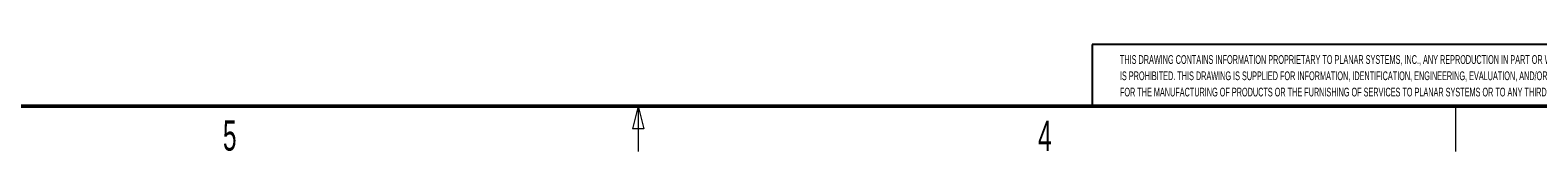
# Model space of a CAD drawing. Header units: millimetres. Extents: x 0 to 844, y -2 to 552.
# Tile 14 of 65: x 352 to 551, y 7 to 21. Entities that reach past the tile are written whole.
import ezdxf

# ---------------------------------------------------------------- set-up
doc = ezdxf.new("R2010")
doc.units = ezdxf.units.MM
doc.styles.add('SLDTEXTSTYLE0', font='TXT', dxfattribs={"width": 0.605})

# ---------------------------------------------------------------- blocks, each defined once
blk = doc.blocks.new('SW_NOTE_0')
at = {"color": 0, "linetype": 'Continuous', "lineweight": 0, "char_height": 1.15, "attachment_point": 1, "style": 'SLDTEXTSTYLE0'}
for s, insert in [('THIS DRAWING CONTAINS INFORMATION PROPRIETARY TO PLANAR SYSTEMS, INC., ANY REPRODUCTION IN PART OR WHOLE WITHOUT THE WRITTEN PERMISSION OF PLANAR SYSTEMS', (0, 1.48)), ('IS PROHIBITED. THIS DRAWING IS SUPPLIED FOR INFORMATION, IDENTIFICATION, ENGINEERING, EVALUATION, AND/OR INSPECTION PURPOSES ONLY AND MAY NOT BE USED AS BASIS', (0, -0.67)), ('FOR THE MANUFACTURING OF PRODUCTS OR THE FURNISHING OF SERVICES TO PLANAR SYSTEMS OR TO ANY THIRD PARTY UNLESS AUTHORIZED IN WRITING BY PLANAR SYSTEMS.', (0, -2.82))]:
    blk.add_mtext(s, dxfattribs=dict(at, insert=insert))

msp = doc.modelspace()

# ---------------------------------------------------------------- linework, layer by layer
at = {"color": 7, "linetype": 'Continuous', "lineweight": 25}
for p, q in [((491.795, 20.837), (491.795, 12.7)), ((641.35, 20.837), (491.795, 20.837))]:
    msp.add_line(p, q, dxfattribs=at)
at = {"color": 7, "linetype": 'Continuous', "lineweight": 50}
msp.add_line((25.4, 12.7), (838.2, 12.7), dxfattribs=at)
at = {"color": 7, "linetype": 'Continuous', "lineweight": 18}
for p, q in [((431.8, 12.7), (431.05, 9.7)), ((431.8, 12.7), (432.55, 9.7)), ((431.8, 12.7), (431.8, 6.7)), ((539.75, 12.7), (539.75, 6.7)), ((432.55, 9.7), (431.05, 9.7))]:
    msp.add_line(p, q, dxfattribs=at)

# ---------------------------------------------------------------- block references
at = {"color": 7, "linetype": 'Continuous', "lineweight": 0}
msp.add_blockref('SW_NOTE_0', (495.449, 17.947), dxfattribs=at)

# ---------------------------------------------------------------- texts
at = {"color": 7, "linetype": 'Continuous', "lineweight": 0, "char_height": 4, "attachment_point": 2, "style": 'SLDTEXTSTYLE0'}
for s, insert in [('5', (377.874, 10.816)), ('4', (485.531, 10.757))]:
    msp.add_mtext(s, dxfattribs=dict(at, insert=insert))

doc.saveas('drawing.dxf')
